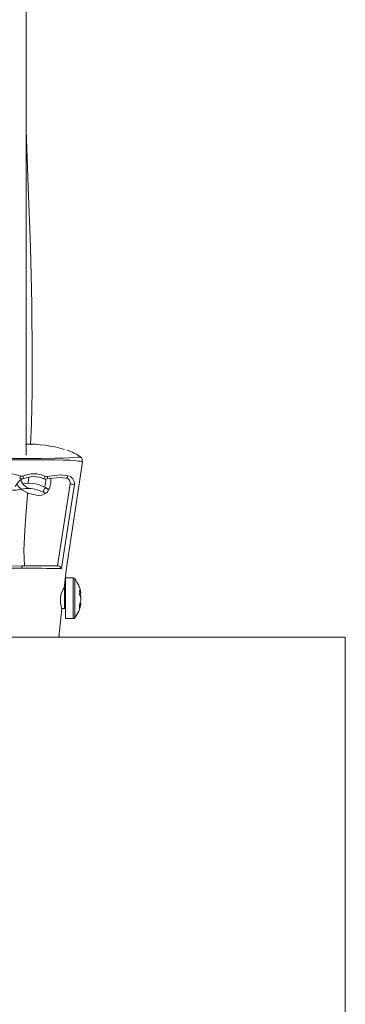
# Model space of a CAD drawing. Header units: millimetres. Extents: x -208 to 649, y -1708 to 186.
# Tile 8 of 22: x -9 to 55, y -1515 to -1321. Entities that reach past the tile are written whole.
import ezdxf

# ---------------------------------------------------------------- set-up
doc = ezdxf.new("R2010")
doc.units = ezdxf.units.MM

msp = doc.modelspace()

# ---------------------------------------------------------------- linework, layer by layer
at = {"color": 7, "linetype": 'Continuous', "lineweight": 15}
for p, q in [((-8.09, -1404.47), (-8.09, -940.27)), ((-8.09, -1406.66), (-8.09, -1404.58)), ((-0.51, -1405.53), (-0.51, -1405.53)), ((-1.94, -1428.45), (0.59, -1412.32)), ((-16.03, -1428.47), (-8.91, -1428.45)), ((-8.91, -1428.45), (-1.79, -1428.45)), ((1.2, -1430.81), (-0.34, -1430.81)), ((-0.34, -1430.81), (-0.34, -1438.81)), ((-0.54, -1432.81), (-0.65, -1432.81)), ((2.68, -1433.88), (2.68, -1433.8)), ((2.68, -1434.41), (2.68, -1435.21)), ((-1.64, -1442.45), (-1.03, -1436.81)), ((-1.12, -1436.81), (-0.54, -1436.81)), ((2.68, -1435.74), (2.68, -1435.82)), ((-0.34, -1438.81), (1.2, -1438.81)), ((54.63, -1442.45), (-72.37, -1442.45)), ((54.63, -1522.45), (54.63, -1442.45))]:
    msp.add_line(p, q, dxfattribs=at)
at = {"color": 8, "linetype": 'Continuous', "lineweight": 15}
for p, q in [((1.2, -1430.81), (1.2, -1438.81)), ((1.49, -1430.96), (1.49, -1438.66)), ((-0.54, -1436.81), (-0.54, -1432.81))]:
    msp.add_line(p, q, dxfattribs=at)
at = {"color": 7, "linetype": 'Continuous', "lineweight": 15, "flags": 128}
for points in [[(-7.18, -1404.62), (-7.01, -1400.43), (-6.88, -1394.13), (-6.86, -1387.17), (-6.98, -1376.93), (-7.24, -1365.77), (-7.64, -1353.86), (-8.09, -1342.69)], [(-0.6, -1432.84), (-0.21, -1429.28), (2.98, -1407.95)], [(-10.23, -1412.82), (-10.22, -1412.82), (-10.21, -1412.81), (-10.2, -1412.79), (-10.18, -1412.78), (-10.16, -1412.74), (-10.1, -1412.64), (-9.54, -1411.92), (-8.9, -1411.31)], [(-7.65, -1412.19), (-7.58, -1411.36), (-7.56, -1411)], [(-3.92, -1411.33), (-4.27, -1411.37), (-4.6, -1411.29)], [(-4.32, -1410.81), (-4.15, -1410.85), (-3.97, -1410.83)], [(-3.97, -1410.83), (-1.33, -1410.52), (0.13, -1410.71)], [(-0.19, -1411.19), (-1.5, -1411.03), (-3.92, -1411.33)], [(0.13, -1410.71), (0.1, -1410.81), (0.07, -1410.91), (0.03, -1410.99), (-0.01, -1411.07), (-0.05, -1411.12), (-0.1, -1411.17), (-0.15, -1411.19), (-0.19, -1411.19)], [(-10.98, -1413.45), (-10.68, -1413.57), (-10.06, -1413.55), (-9.73, -1413.48), (-9.39, -1413.41), (-9.02, -1413.33), (-8.6, -1413.26), (-8.2, -1413.21), (-7.81, -1413.19), (-7.1, -1413.21), (-6.33, -1413.32), (-5.46, -1413.58), (-4.47, -1414.06)], [(-9.86, -1412.33), (-9.71, -1412.67), (-8.91, -1413.47), (-7.53, -1414.23), (-5.73, -1414.62), (-4.99, -1414.53), (-4.39, -1414.28), (-4.28, -1414.18)], [(-3.86, -1413.28), (-4, -1413.18), (-4.18, -1413.16), (-4.35, -1413.21), (-4.5, -1413.32), (-4.61, -1413.48), (-4.65, -1413.67), (-4.63, -1413.85), (-4.54, -1414), (-4.4, -1414.1), (-4.22, -1414.12), (-4.05, -1414.08), (-3.89, -1413.96), (-3.79, -1413.8), (-3.74, -1413.61), (-3.77, -1413.43), (-3.86, -1413.28)], [(1.42, -1412.44), (0.4, -1419.14), (-0.84, -1427.18), (-1.12, -1428.98)], [(-8.41, -1428.45), (-8.5, -1425.41), (-8.35, -1421.44), (-8.09, -1417.76), (-7.82, -1414.37), (-7.79, -1414.09)], [(-0.66, -1432.83), (-0.67, -1432.85), (-0.77, -1433.03), (-0.95, -1433.37), (-1.16, -1433.92), (-1.32, -1434.61), (-1.34, -1434.81)]]:
    msp.add_lwpolyline(points, dxfattribs=at)
at = {"color": 8, "linetype": 'Continuous', "lineweight": 15, "flags": 128}
for points in [[(2.96, -1407.95), (2.97, -1407.95), (2.88, -1407.93), (2.54, -1407.86), (2.21, -1407.81), (1.34, -1407.72), (0.5, -1407.67), (-0.71, -1407.63), (-2.44, -1407.59), (-5.14, -1407.56), (-8.17, -1407.55), (-9.87, -1407.55), (-14.26, -1407.57), (-18.11, -1407.65), (-19.95, -1407.78), (-20.53, -1407.87), (-20.78, -1407.93), (-20.86, -1407.96), (-20.86, -1407.96)], [(-20.52, -1407.01), (-20.52, -1407.01), (-20.48, -1407.01), (-20.33, -1407.03), (-19.85, -1407.09), (-18.52, -1407.19), (-18.08, -1407.21), (-15.02, -1407.29), (-14.25, -1407.3), (-8.17, -1407.33), (-5.14, -1407.32), (-2.45, -1407.28), (-0.73, -1407.24), (0.46, -1407.19), (1.28, -1407.14), (2.09, -1407.06), (2.37, -1407.03), (2.59, -1407.01), (2.62, -1407.02)]]:
    msp.add_lwpolyline(points, dxfattribs=at)
at = {"color": 7, "linetype": 'Continuous', "lineweight": 15}
for centre, radius, start, end in [((-7.8, -1429.93), 25.46, 73.3618, 90.902), ((-2.37, -1413.53), 8.2, 51.8083, 73.8906), ((2.06, -1407.74), 0.91, 346.8203, 52.488), ((-11.29, -1416), 5.66, 67.6811, 113.7044), ((-4.91, -1412.68), 4.64, 155.6165, 162.1792), ((-8.94, -1410.34), 1, 247.3219, 292.9109), ((-8.94, -1410.29), 0.516, 247.6578, 292.539), ((-6.84, -1410.93), 2.32, 189.6575, 257.451), ((-6.58, -1416), 5.67, 66.5349, 112.4809), ((-12.25, -1412.4), 3.86, 17.0874, 24.9489), ((-6.61, -1415.87), 5, 66.3452, 112.9109), ((-5.45, -1410.47), 1.18, 316.0758, 343.5344), ((-6.8, -1411.73), 2.59, 332.2225, 8.5954), ((-4.66, -1411.16), 0.766, 346.8828, 25.402), ((-6.15, -1411.85), 2.95, 325.7921, 11.4067), ((-0.4, -1412.17), 1, 351.1052, 77.9538), ((-0.15, -1412.27), 1.58, 353.656, 80.1114), ((-7.6, -1419.16), 6.98, 58.3163, 99.4744), ((-0.2, -1420.72), 8.44, 78.9044, 84.6508), ((-8.69, -1731.42), 302.51, 90.0404, 91.5165), ((25.64, -1428.66), 34.55, 179.6474, 180.4156), ((-7.74, -1741.87), 312.97, 88.7877, 90.213), ((-1.97, -1429.36), 0.933, 24.2694, 78.6239), ((1.2, -1431.17), 0.36, 36.3584, 90), ((-3.74, -1434.81), 6.5, 8.9312, 36.3584), ((-0.54, -1432.61), 0.2, 270, 0), ((7.22, -1434.86), 8.56, 179.6327, 193.0786), ((0.19, -1434.47), 2.56, 13.2131, 28.9986), ((-2.26, -1433.64), 4.71, 354.9191, 5.0809), ((0.19, -1435.3), 2.56, 13.2131, 28.9986), ((-1.63, -1435.13), 4.37, 9.4959, 16.5534), ((-0.54, -1437.01), 0.2, 0, 90), ((-3.74, -1434.81), 6.5, 323.6416, 351.0688), ((-1.68, -1434.48), 4.42, 338.2633, 350.4676), ((-1.68, -1435.08), 4.42, 338.2633, 350.4676), ((-0.04, -1436.42), 2.48, 352.9959, 7.0041), ((1.2, -1438.45), 0.36, 270, 323.6416)]:
    msp.add_arc(centre, radius, start, end, dxfattribs=at)

doc.saveas('drawing.dxf')
